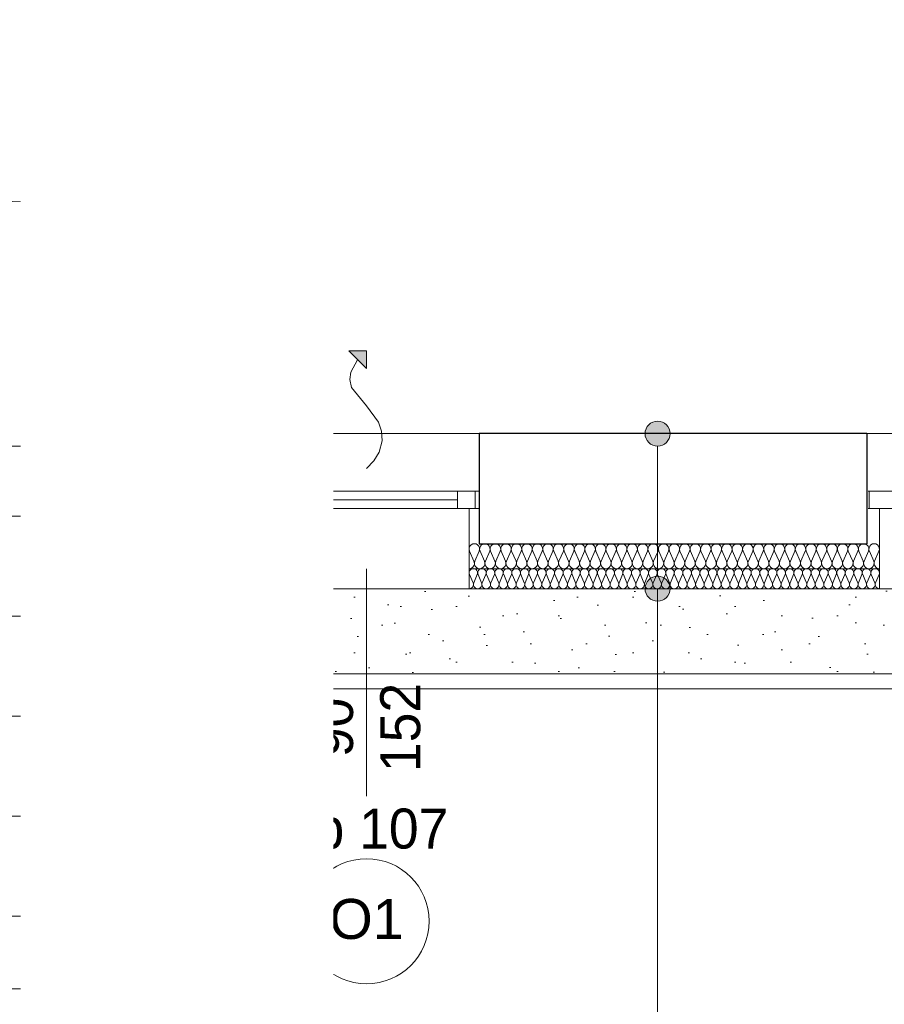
# Model space of a CAD drawing. Extents: x -438200 to -357500, y 15000 to 163871.
# Tile 78 of 148: x -374128 to -370672, y 21070 to 25008. Entities that reach past the tile are written whole.
import ezdxf

# ---------------------------------------------------------------- set-up
doc = ezdxf.new("R2010")
doc.units = 0
doc.header["$MEASUREMENT"] = 0
doc.set_wipeout_variables(frame=1)
doc.layers.get('0').update_dxf_attribs({"color": 252})
for name, color, linetype in [('#podkład', 252, 'Continuous'), ('A-Okna', 252, 'Continuous'), ('Arch ocieplenie', 252, 'Continuous'), ('Arch opisy', 252, 'Continuous'), ('Inwent Izolacje', 252, 'Continuous'), ('INWENT RZĘDNE', 252, 'Continuous')]:
    doc.layers.add(name, color=color, linetype=linetype)
for name, color, linetype, lineweight in [('A-Okna_Nr_Pióra__9', 252, 'Continuous', 13), ('Arch drzwi_Nr_Pióra__10', 252, 'Continuous', 18), ('Arch ocieplenie_Nr_Pióra__9', 252, 'Continuous', 13), ('Arch okna_Nr_Pióra__82', 252, 'Continuous', 20), ('Arch opisy okien_Nr_Pióra__9', 252, 'Continuous', 13), ('Arch opisy_Nr_Pióra__21', 252, 'Continuous', 9), ('Arch opisy_Nr_Pióra__9', 252, 'Continuous', 13), ('Arch teren_Nr_Pióra__5', 252, 'Continuous', 13), ('Arch wykończenie_Nr_Pióra__3', 252, 'Continuous', 18), ('Arch wykończenie_Nr_Pióra__81', 252, 'Continuous', 9), ('Inwent Izolacje_Nr_Pióra__2', 252, 'Continuous', 13), ('INWENT RZĘDNE_Nr_Pióra__21', 252, 'Continuous', 9), ('INWENT. OKNA_Nr_Pióra__21', 252, 'Continuous', 9), ('INWENT. OKNA_Nr_Pióra__5', 252, 'Continuous', 13), ('INWENT.ŚCIANY_Nr_Pióra__1', 252, 'Continuous', 25), ('INWENT.ŚCIANY_Nr_Pióra__2', 252, 'Continuous', 13), ('INWENT.ŚCIANY_Nr_Pióra__21', 252, 'Continuous', 9), ('Istniejące schody_Nr_Pióra__5', 252, 'Continuous', 13)]:
    doc.layers.add(name, color=color, linetype=linetype, lineweight=lineweight)
doc.styles.add('GENERATED_STYLE_10', font='arial.ttf')
doc.styles.add('GENERATED_STYLE_2', font='txt')
doc.styles.add('GENERATED_STYLE_5', font='txt')

# ---------------------------------------------------------------- blocks, each defined once
blk = doc.blocks.new('Izolacja cieplna 14_6', base_point=(-421804.9, 22732.6))
at = {"layer": 'Arch ocieplenie_Nr_Pióra__9', "linetype": 'Continuous'}
for p, q in [((-421803.5, 22788.8), (-421789.3, 22756.5)), ((-421786.4, 22756.5), (-421772.2, 22788.8)), ((-421769.3, 22788.8), (-421755.1, 22756.5)), ((-421752.3, 22756.5), (-421738, 22788.8)), ((-421735.2, 22788.8), (-421721, 22756.5)), ((-421718.1, 22756.5), (-421703.9, 22788.8)), ((-421701, 22788.8), (-421686.8, 22756.5)), ((-421683.9, 22756.5), (-421669.7, 22788.8)), ((-421666.8, 22788.8), (-421652.6, 22756.5)), ((-421649.8, 22756.5), (-421635.5, 22788.8)), ((-421632.7, 22788.8), (-421618.5, 22756.5)), ((-421615.6, 22756.5), (-421601.4, 22788.8)), ((-421598.5, 22788.8), (-421584.3, 22756.5)), ((-421581.4, 22756.5), (-421567.2, 22788.8)), ((-421564.3, 22788.8), (-421550.1, 22756.5)), ((-421547.3, 22756.5), (-421533, 22788.8)), ((-421530.2, 22788.8), (-421516, 22756.5)), ((-421513.1, 22756.5), (-421498.9, 22788.8)), ((-421496, 22788.8), (-421481.8, 22756.5)), ((-421478.9, 22756.5), (-421464.7, 22788.8)), ((-421461.8, 22788.8), (-421447.6, 22756.5)), ((-421444.8, 22756.5), (-421430.5, 22788.8)), ((-421427.7, 22788.8), (-421413.5, 22756.5)), ((-421410.6, 22756.5), (-421396.4, 22788.8)), ((-421393.5, 22788.8), (-421379.3, 22756.5)), ((-421376.4, 22756.5), (-421362.2, 22788.8)), ((-421359.3, 22788.8), (-421345.1, 22756.5)), ((-421342.3, 22756.5), (-421328, 22788.8)), ((-421325.2, 22788.8), (-421311, 22756.5)), ((-421308.1, 22756.5), (-421293.9, 22788.8)), ((-421291, 22788.8), (-421276.8, 22756.5)), ((-421273.9, 22756.5), (-421259.7, 22788.8)), ((-421256.8, 22788.8), (-421242.6, 22756.5)), ((-421239.8, 22756.5), (-421225.5, 22788.8)), ((-421222.7, 22788.8), (-421208.5, 22756.5)), ((-421205.6, 22756.5), (-421191.4, 22788.8)), ((-421188.5, 22788.8), (-421174.3, 22756.5)), ((-421171.4, 22756.5), (-421157.2, 22788.8)), ((-421154.3, 22788.8), (-421140.1, 22756.5)), ((-421137.3, 22756.5), (-421123, 22788.8)), ((-421120.2, 22788.8), (-421106, 22756.5)), ((-421103.1, 22756.5), (-421088.9, 22788.8)), ((-421086, 22788.8), (-421071.8, 22756.5)), ((-421068.9, 22756.5), (-421054.7, 22788.8)), ((-421051.8, 22788.8), (-421037.6, 22756.5)), ((-421034.8, 22756.5), (-421020.5, 22788.8)), ((-421017.7, 22788.8), (-421003.5, 22756.5)), ((-421000.6, 22756.5), (-420986.4, 22788.8)), ((-420983.5, 22788.8), (-420969.3, 22756.5)), ((-420966.4, 22756.5), (-420952.2, 22788.8)), ((-420949.3, 22788.8), (-420935.1, 22756.5)), ((-420932.3, 22756.5), (-420918, 22788.8)), ((-420915.2, 22788.8), (-420901, 22756.5)), ((-420898.1, 22756.5), (-420883.9, 22788.8)), ((-420881, 22788.8), (-420866.8, 22756.5)), ((-420863.9, 22756.5), (-420849.7, 22788.8)), ((-420846.8, 22788.8), (-420832.6, 22756.5)), ((-420829.8, 22756.5), (-420815.5, 22788.8)), ((-420812.7, 22788.8), (-420798.5, 22756.5)), ((-420795.6, 22756.5), (-420781.4, 22788.8)), ((-420778.5, 22788.8), (-420764.3, 22756.5)), ((-420761.4, 22756.5), (-420747.2, 22788.8)), ((-420744.3, 22788.8), (-420730.1, 22756.5)), ((-420727.3, 22756.5), (-420713, 22788.8)), ((-420710.2, 22788.8), (-420696, 22756.5)), ((-420693.1, 22756.5), (-420678.9, 22788.8)), ((-420676, 22788.8), (-420661.8, 22756.5)), ((-420658.9, 22756.5), (-420644.7, 22788.8)), ((-420641.8, 22788.8), (-420627.6, 22756.5)), ((-420624.8, 22756.5), (-420610.5, 22788.8)), ((-420607.7, 22788.8), (-420593.5, 22756.5)), ((-420590.6, 22756.5), (-420576.4, 22788.8)), ((-420573.5, 22788.8), (-420559.3, 22756.5)), ((-420556.4, 22756.5), (-420542.2, 22788.8)), ((-420539.3, 22788.8), (-420525.1, 22756.5)), ((-420522.3, 22756.5), (-420508, 22788.8)), ((-420505.2, 22788.8), (-420491, 22756.5)), ((-420488.1, 22756.5), (-420473.9, 22788.8)), ((-420471, 22788.8), (-420456.8, 22756.5)), ((-420453.9, 22756.5), (-420439.7, 22788.8)), ((-420436.8, 22788.8), (-420422.6, 22756.5)), ((-420419.8, 22756.5), (-420405.5, 22788.8)), ((-420402.7, 22788.8), (-420388.5, 22756.5)), ((-420385.6, 22756.5), (-420371.4, 22788.8)), ((-420368.5, 22788.8), (-420354.3, 22756.5)), ((-420351.4, 22756.5), (-420337.2, 22788.8)), ((-420334.3, 22788.8), (-420320.1, 22756.5)), ((-420317.3, 22756.5), (-420303, 22788.8)), ((-420300.2, 22788.8), (-420286, 22756.5)), ((-420283.1, 22756.5), (-420268.9, 22788.8)), ((-420266, 22788.8), (-420251.8, 22756.5)), ((-420248.9, 22756.5), (-420234.7, 22788.8)), ((-420231.8, 22788.8), (-420217.6, 22756.5)), ((-420214.8, 22756.5), (-420200.5, 22788.8)), ((-420197.7, 22788.8), (-420183.5, 22756.5)), ((-420180.6, 22756.5), (-420166.4, 22788.8))]:
    blk.add_line(p, q, dxfattribs=at)
for centre, start_param, end_param in [((-421787.9, 22795.6), 5.870392, 9.837571), ((-421753.7, 22795.6), 5.870392, 9.837571), ((-421719.5, 22795.6), 5.870392, 9.837571), ((-421685.4, 22795.6), 5.870392, 9.837571), ((-421651.2, 22795.6), 5.870392, 9.837571), ((-421617, 22795.6), 5.870392, 9.837571), ((-421582.9, 22795.6), 5.870392, 9.837571), ((-421548.7, 22795.6), 5.870392, 9.837571), ((-421514.5, 22795.6), 5.870392, 9.837571), ((-421480.4, 22795.6), 5.870392, 9.837571), ((-421446.2, 22795.6), 5.870392, 9.837571), ((-421412, 22795.6), 5.870392, 9.837571), ((-421377.9, 22795.6), 5.870392, 9.837571), ((-421343.7, 22795.6), 5.870392, 9.837571), ((-421309.5, 22795.6), 5.870392, 9.837571), ((-421275.4, 22795.6), 5.870392, 9.837571), ((-421241.2, 22795.6), 5.870392, 9.837571), ((-421207, 22795.6), 5.870392, 9.837571), ((-421172.9, 22795.6), 5.870392, 9.837571), ((-421138.7, 22795.6), 5.870392, 9.837571), ((-421104.5, 22795.6), 5.870392, 9.837571), ((-421070.4, 22795.6), 5.870392, 9.837571), ((-421036.2, 22795.6), 5.870392, 9.837571), ((-421002, 22795.6), 5.870392, 9.837571), ((-420967.9, 22795.6), 5.870392, 9.837571), ((-420933.7, 22795.6), 5.870392, 9.837571), ((-420899.5, 22795.6), 5.870392, 9.837571), ((-420865.4, 22795.6), 5.870392, 9.837571), ((-420831.2, 22795.6), 5.870392, 9.837571), ((-420797, 22795.6), 5.870392, 9.837571), ((-420762.9, 22795.6), 5.870392, 9.837571), ((-420728.7, 22795.6), 5.870392, 9.837571), ((-420694.5, 22795.6), 5.870392, 9.837571), ((-420660.4, 22795.6), 5.870392, 9.837571), ((-420626.2, 22795.6), 5.870392, 9.837571), ((-420592, 22795.6), 5.870392, 9.837571), ((-420557.9, 22795.6), 5.870392, 9.837571), ((-420523.7, 22795.6), 5.870392, 9.837571), ((-420489.5, 22795.6), 5.870392, 9.837571), ((-420455.4, 22795.6), 5.870392, 9.837571), ((-420421.2, 22795.6), 5.870392, 9.837571), ((-420387, 22795.6), 5.870392, 9.837571), ((-420352.9, 22795.6), 5.870392, 9.837571), ((-420318.7, 22795.6), 5.870392, 9.837571), ((-420284.5, 22795.6), 5.870392, 9.837571), ((-420250.4, 22795.6), 5.870392, 9.837571), ((-420216.2, 22795.6), 5.870392, 9.837571), ((-420182, 22795.6), 5.870392, 9.837571), ((-421804.9, 22749.6), 4.712389, 6.695979), ((-421770.8, 22749.6), 2.7288, 6.695979), ((-421736.6, 22749.6), 2.7288, 6.695979), ((-421702.4, 22749.6), 2.7288, 6.695979), ((-421668.3, 22749.6), 2.7288, 6.695979), ((-421634.1, 22749.6), 2.7288, 6.695979), ((-421599.9, 22749.6), 2.7288, 6.695979), ((-421565.8, 22749.6), 2.7288, 6.695979), ((-421531.6, 22749.6), 2.7288, 6.695979), ((-421497.4, 22749.6), 2.7288, 6.695979), ((-421463.3, 22749.6), 2.7288, 6.695979), ((-421429.1, 22749.6), 2.7288, 6.695979), ((-421394.9, 22749.6), 2.7288, 6.695979), ((-421360.8, 22749.6), 2.7288, 6.695979), ((-421326.6, 22749.6), 2.7288, 6.695979), ((-421292.4, 22749.6), 2.7288, 6.695979), ((-421258.3, 22749.6), 2.7288, 6.695979), ((-421224.1, 22749.6), 2.7288, 6.695979), ((-421189.9, 22749.6), 2.7288, 6.695979), ((-421155.8, 22749.6), 2.7288, 6.695979), ((-421121.6, 22749.6), 2.7288, 6.695979), ((-421087.4, 22749.6), 2.7288, 6.695979), ((-421053.3, 22749.6), 2.7288, 6.695979), ((-421019.1, 22749.6), 2.7288, 6.695979), ((-420984.9, 22749.6), 2.7288, 6.695979), ((-420950.8, 22749.6), 2.7288, 6.695979), ((-420916.6, 22749.6), 2.7288, 6.695979), ((-420882.4, 22749.6), 2.7288, 6.695979), ((-420848.3, 22749.6), 2.7288, 6.695979), ((-420814.1, 22749.6), 2.7288, 6.695979), ((-420779.9, 22749.6), 2.7288, 6.695979), ((-420745.8, 22749.6), 2.7288, 6.695979), ((-420711.6, 22749.6), 2.7288, 6.695979), ((-420677.4, 22749.6), 2.7288, 6.695979), ((-420643.3, 22749.6), 2.7288, 6.695979), ((-420609.1, 22749.6), 2.7288, 6.695979), ((-420574.9, 22749.6), 2.7288, 6.695979), ((-420540.8, 22749.6), 2.7288, 6.695979), ((-420506.6, 22749.6), 2.7288, 6.695979), ((-420472.4, 22749.6), 2.7288, 6.695979), ((-420438.3, 22749.6), 2.7288, 6.695979), ((-420404.1, 22749.6), 2.7288, 6.695979), ((-420369.9, 22749.6), 2.7288, 6.695979), ((-420335.8, 22749.6), 2.7288, 6.695979), ((-420301.6, 22749.6), 2.7288, 6.695979), ((-420267.4, 22749.6), 2.7288, 6.695979), ((-420233.3, 22749.6), 2.7288, 6.695979), ((-420199.1, 22749.6), 2.7288, 6.695979), ((-420164.9, 22749.6), 2.7288, 4.712389)]:
    blk.add_ellipse(centre, major_axis=(17.1, 0), ratio=0.995959, start_param=start_param, end_param=end_param, dxfattribs=at)
blk = doc.blocks.new('Izolacja cieplna 14_7', base_point=(-423564.9, 22732.6))
at = {"layer": 'Arch ocieplenie_Nr_Pióra__9', "linetype": 'Continuous'}
for p, q in [((-423563.5, 22788.8), (-423549.6, 22756.5)), ((-423546.8, 22756.5), (-423532.8, 22788.8)), ((-423530, 22788.8), (-423516, 22756.5)), ((-423513.2, 22756.5), (-423499.2, 22788.8)), ((-423496.4, 22788.8), (-423482.4, 22756.5)), ((-423479.6, 22756.5), (-423465.6, 22788.8)), ((-423462.8, 22788.8), (-423448.9, 22756.5)), ((-423446, 22756.5), (-423432.1, 22788.8)), ((-423429.3, 22788.8), (-423415.3, 22756.5)), ((-423412.5, 22756.5), (-423398.5, 22788.8)), ((-423395.7, 22788.8), (-423381.7, 22756.5)), ((-423378.9, 22756.5), (-423364.9, 22788.8)), ((-423362.1, 22788.8), (-423348.1, 22756.5)), ((-423345.3, 22756.5), (-423331.4, 22788.8)), ((-423328.5, 22788.8), (-423314.6, 22756.5)), ((-423311.8, 22756.5), (-423297.8, 22788.8)), ((-423295, 22788.8), (-423281, 22756.5)), ((-423278.2, 22756.5), (-423264.2, 22788.8)), ((-423261.4, 22788.8), (-423247.4, 22756.5)), ((-423244.6, 22756.5), (-423230.6, 22788.8)), ((-423227.8, 22788.8), (-423213.9, 22756.5)), ((-423211, 22756.5), (-423197.1, 22788.8)), ((-423194.3, 22788.8), (-423180.3, 22756.5)), ((-423177.5, 22756.5), (-423163.5, 22788.8)), ((-423160.7, 22788.8), (-423146.7, 22756.5)), ((-423143.9, 22756.5), (-423129.9, 22788.8)), ((-423127.1, 22788.8), (-423113.1, 22756.5)), ((-423110.3, 22756.5), (-423096.4, 22788.8)), ((-423093.5, 22788.8), (-423079.6, 22756.5)), ((-423076.8, 22756.5), (-423062.8, 22788.8)), ((-423060, 22788.8), (-423046, 22756.5)), ((-423043.2, 22756.5), (-423029.2, 22788.8)), ((-423026.4, 22788.8), (-423012.4, 22756.5)), ((-423009.6, 22756.5), (-422995.6, 22788.8)), ((-422992.8, 22788.8), (-422978.9, 22756.5)), ((-422976, 22756.5), (-422962.1, 22788.8)), ((-422959.3, 22788.8), (-422945.3, 22756.5)), ((-422942.5, 22756.5), (-422928.5, 22788.8)), ((-422925.7, 22788.8), (-422911.7, 22756.5)), ((-422908.9, 22756.5), (-422894.9, 22788.8)), ((-422892.1, 22788.8), (-422878.1, 22756.5)), ((-422875.3, 22756.5), (-422861.4, 22788.8)), ((-422858.5, 22788.8), (-422844.6, 22756.5)), ((-422841.8, 22756.5), (-422827.8, 22788.8)), ((-422825, 22788.8), (-422811, 22756.5)), ((-422808.2, 22756.5), (-422794.2, 22788.8)), ((-422791.4, 22788.8), (-422777.4, 22756.5)), ((-422774.6, 22756.5), (-422760.6, 22788.8)), ((-422757.8, 22788.8), (-422743.9, 22756.5)), ((-422741, 22756.5), (-422727.1, 22788.8)), ((-422724.3, 22788.8), (-422710.3, 22756.5)), ((-422707.5, 22756.5), (-422693.5, 22788.8)), ((-422690.7, 22788.8), (-422676.7, 22756.5)), ((-422673.9, 22756.5), (-422659.9, 22788.8)), ((-422657.1, 22788.8), (-422643.1, 22756.5)), ((-422640.3, 22756.5), (-422626.4, 22788.8))]:
    blk.add_line(p, q, dxfattribs=at)
for centre, start_param, end_param in [((-423548.2, 22795.6), 4.299595, 8.266775), ((-423514.6, 22795.6), 4.299595, 8.266775), ((-423481, 22795.6), 4.299595, 8.266775), ((-423447.4, 22795.6), 4.299595, 8.266775), ((-423413.9, 22795.6), 4.299595, 8.266775), ((-423380.3, 22795.6), 4.299595, 8.266775), ((-423346.7, 22795.6), 4.299595, 8.266775), ((-423313.2, 22795.6), 4.299595, 8.266775), ((-423279.6, 22795.6), 4.299595, 8.266775), ((-423246, 22795.6), 4.299595, 8.266775), ((-423212.4, 22795.6), 4.299595, 8.266775), ((-423178.9, 22795.6), 4.299595, 8.266775), ((-423145.3, 22795.6), 4.299595, 8.266775), ((-423111.7, 22795.6), 4.299595, 8.266775), ((-423078.2, 22795.6), 4.299595, 8.266775), ((-423044.6, 22795.6), 4.299595, 8.266775), ((-423011, 22795.6), 4.299595, 8.266775), ((-422977.4, 22795.6), 4.299595, 8.266775), ((-422943.9, 22795.6), 4.299595, 8.266775), ((-422910.3, 22795.6), 4.299595, 8.266775), ((-422876.7, 22795.6), 4.299595, 8.266775), ((-422843.2, 22795.6), 4.299595, 8.266775), ((-422809.6, 22795.6), 4.299595, 8.266775), ((-422776, 22795.6), 4.299595, 8.266775), ((-422742.4, 22795.6), 4.299595, 8.266775), ((-422708.9, 22795.6), 4.299595, 8.266775), ((-422675.3, 22795.6), 4.299595, 8.266775), ((-422641.7, 22795.6), 4.299595, 8.266775), ((-423564.9, 22749.6), 3.141593, 5.125182), ((-423531.4, 22749.6), 1.158004, 5.125183), ((-423497.8, 22749.6), 1.158004, 5.125183), ((-423464.2, 22749.6), 1.158004, 5.125183), ((-423430.7, 22749.6), 1.158004, 5.125183), ((-423397.1, 22749.6), 1.158004, 5.125183), ((-423363.5, 22749.6), 1.158004, 5.125183), ((-423329.9, 22749.6), 1.158004, 5.125183), ((-423296.4, 22749.6), 1.158004, 5.125183), ((-423262.8, 22749.6), 1.158004, 5.125183), ((-423229.2, 22749.6), 1.158004, 5.125183), ((-423195.7, 22749.6), 1.158004, 5.125183), ((-423162.1, 22749.6), 1.158004, 5.125183), ((-423128.5, 22749.6), 1.158004, 5.125183), ((-423094.9, 22749.6), 1.158004, 5.125183), ((-423061.4, 22749.6), 1.158004, 5.125183), ((-423027.8, 22749.6), 1.158004, 5.125183), ((-422994.2, 22749.6), 1.158004, 5.125183), ((-422960.7, 22749.6), 1.158004, 5.125183), ((-422927.1, 22749.6), 1.158004, 5.125183), ((-422893.5, 22749.6), 1.158004, 5.125183), ((-422859.9, 22749.6), 1.158004, 5.125183), ((-422826.4, 22749.6), 1.158004, 5.125183), ((-422792.8, 22749.6), 1.158004, 5.125183), ((-422759.2, 22749.6), 1.158004, 5.125183), ((-422725.7, 22749.6), 1.158004, 5.125183), ((-422692.1, 22749.6), 1.158004, 5.125183), ((-422658.5, 22749.6), 1.158004, 5.125183), ((-422624.9, 22749.6), 1.158004, 3.141593)]:
    blk.add_ellipse(centre, major_axis=(0, 17), ratio=0.986557, start_param=start_param, end_param=end_param, dxfattribs=at)
blk = doc.blocks.new('Izolacja cieplna 14_258', base_point=(-423564.9, 22812.6))
at = {"layer": 'Inwent Izolacje_Nr_Pióra__2', "linetype": 'Continuous'}
for p, q in [((-423563.2, 22882.8), (-423545.4, 22842.4)), ((-423541.8, 22842.4), (-423524, 22882.8)), ((-423520.4, 22882.8), (-423502.7, 22842.4)), ((-423499.1, 22842.4), (-423481.3, 22882.8)), ((-423477.7, 22882.8), (-423459.9, 22842.4)), ((-423456.3, 22842.4), (-423438.6, 22882.8)), ((-423435, 22882.8), (-423417.2, 22842.4)), ((-423413.6, 22842.4), (-423395.8, 22882.8)), ((-423392.2, 22882.8), (-423374.5, 22842.4)), ((-423370.9, 22842.4), (-423353.1, 22882.8)), ((-423349.5, 22882.8), (-423331.7, 22842.4)), ((-423328.2, 22842.4), (-423310.4, 22882.8)), ((-423306.8, 22882.8), (-423289, 22842.4)), ((-423285.4, 22842.4), (-423267.7, 22882.8)), ((-423264.1, 22882.8), (-423246.3, 22842.4)), ((-423242.7, 22842.4), (-423224.9, 22882.8)), ((-423221.3, 22882.8), (-423203.6, 22842.4)), ((-423200, 22842.4), (-423182.2, 22882.8)), ((-423178.6, 22882.8), (-423160.8, 22842.4)), ((-423157.2, 22842.4), (-423139.5, 22882.8)), ((-423135.9, 22882.8), (-423118.1, 22842.4)), ((-423114.5, 22842.4), (-423096.7, 22882.8)), ((-423093.2, 22882.8), (-423075.4, 22842.4)), ((-423071.8, 22842.4), (-423054, 22882.8)), ((-423050.4, 22882.8), (-423032.7, 22842.4)), ((-423029.1, 22842.4), (-423011.3, 22882.8)), ((-423007.7, 22882.8), (-422989.9, 22842.4)), ((-422986.3, 22842.4), (-422968.6, 22882.8)), ((-422965, 22882.8), (-422947.2, 22842.4)), ((-422943.6, 22842.4), (-422925.8, 22882.8)), ((-422922.2, 22882.8), (-422904.5, 22842.4)), ((-422900.9, 22842.4), (-422883.1, 22882.8)), ((-422879.5, 22882.8), (-422861.7, 22842.4)), ((-422858.2, 22842.4), (-422840.4, 22882.8)), ((-422836.8, 22882.8), (-422819, 22842.4)), ((-422815.4, 22842.4), (-422797.7, 22882.8)), ((-422794.1, 22882.8), (-422776.3, 22842.4)), ((-422772.7, 22842.4), (-422754.9, 22882.8)), ((-422751.3, 22882.8), (-422733.6, 22842.4)), ((-422730, 22842.4), (-422712.2, 22882.8)), ((-422708.6, 22882.8), (-422690.8, 22842.4)), ((-422687.2, 22842.4), (-422669.5, 22882.8)), ((-422665.9, 22882.8), (-422648.1, 22842.4)), ((-422644.5, 22842.4), (-422626.7, 22882.8))]:
    blk.add_line(p, q, dxfattribs=at)
for centre, start_param, end_param in [((-423543.6, 22891.3), 5.870392, 9.837571), ((-423500.9, 22891.3), 5.870392, 9.837571), ((-423458.1, 22891.3), 5.870392, 9.837571), ((-423415.4, 22891.3), 5.870392, 9.837571), ((-423372.7, 22891.3), 5.870392, 9.837571), ((-423329.9, 22891.3), 5.870392, 9.837571), ((-423287.2, 22891.3), 5.870392, 9.837571), ((-423244.5, 22891.3), 5.870392, 9.837571), ((-423201.8, 22891.3), 5.870392, 9.837571), ((-423159, 22891.3), 5.870392, 9.837571), ((-423116.3, 22891.3), 5.870392, 9.837571), ((-423073.6, 22891.3), 5.870392, 9.837571), ((-423030.9, 22891.3), 5.870392, 9.837571), ((-422988.1, 22891.3), 5.870392, 9.837571), ((-422945.4, 22891.3), 5.870392, 9.837571), ((-422902.7, 22891.3), 5.870392, 9.837571), ((-422859.9, 22891.3), 5.870392, 9.837571), ((-422817.2, 22891.3), 5.870392, 9.837571), ((-422774.5, 22891.3), 5.870392, 9.837571), ((-422731.8, 22891.3), 5.870392, 9.837571), ((-422689, 22891.3), 5.870392, 9.837571), ((-422646.3, 22891.3), 5.870392, 9.837571), ((-423564.9, 22833.9), 4.712389, 6.695979), ((-423522.2, 22833.9), 2.7288, 6.695979), ((-423479.5, 22833.9), 2.7288, 6.695979), ((-423436.8, 22833.9), 2.7288, 6.695979), ((-423394, 22833.9), 2.7288, 6.695979), ((-423351.3, 22833.9), 2.7288, 6.695979), ((-423308.6, 22833.9), 2.7288, 6.695979), ((-423265.9, 22833.9), 2.7288, 6.695979), ((-423223.1, 22833.9), 2.7288, 6.695979), ((-423180.4, 22833.9), 2.7288, 6.695979), ((-423137.7, 22833.9), 2.7288, 6.695979), ((-423094.9, 22833.9), 2.7288, 6.695979), ((-423052.2, 22833.9), 2.7288, 6.695979), ((-423009.5, 22833.9), 2.7288, 6.695979), ((-422966.8, 22833.9), 2.7288, 6.695979), ((-422924, 22833.9), 2.7288, 6.695979), ((-422881.3, 22833.9), 2.7288, 6.695979), ((-422838.6, 22833.9), 2.7288, 6.695979), ((-422795.9, 22833.9), 2.7288, 6.695979), ((-422753.1, 22833.9), 2.7288, 6.695979), ((-422710.4, 22833.9), 2.7288, 6.695979), ((-422667.7, 22833.9), 2.7288, 6.695979), ((-422624.9, 22833.9), 2.7288, 4.712389)]:
    blk.add_ellipse(centre, major_axis=(21.4, 0), ratio=0.995514, start_param=start_param, end_param=end_param, dxfattribs=at)
blk = doc.blocks.new('Izolacja cieplna 14_259', base_point=(-421804.9, 22812.6))
at = {"layer": 'Inwent Izolacje_Nr_Pióra__2', "linetype": 'Continuous'}
for p, q in [((-421803.2, 22882.8), (-421785.7, 22842.4)), ((-421782.2, 22842.4), (-421764.7, 22882.8)), ((-421761.1, 22882.8), (-421743.6, 22842.4)), ((-421740.1, 22842.4), (-421722.6, 22882.8)), ((-421719.1, 22882.8), (-421701.6, 22842.4)), ((-421698.1, 22842.4), (-421680.6, 22882.8)), ((-421677, 22882.8), (-421659.5, 22842.4)), ((-421656, 22842.4), (-421638.5, 22882.8)), ((-421635, 22882.8), (-421617.5, 22842.4)), ((-421614, 22842.4), (-421596.5, 22882.8)), ((-421592.9, 22882.8), (-421575.4, 22842.4)), ((-421571.9, 22842.4), (-421554.4, 22882.8)), ((-421550.9, 22882.8), (-421533.4, 22842.4)), ((-421529.8, 22842.4), (-421512.4, 22882.8)), ((-421508.8, 22882.8), (-421491.3, 22842.4)), ((-421487.8, 22842.4), (-421470.3, 22882.8)), ((-421466.8, 22882.8), (-421449.3, 22842.4)), ((-421445.7, 22842.4), (-421428.3, 22882.8)), ((-421424.7, 22882.8), (-421407.2, 22842.4)), ((-421403.7, 22842.4), (-421386.2, 22882.8)), ((-421382.7, 22882.8), (-421365.2, 22842.4)), ((-421361.6, 22842.4), (-421344.1, 22882.8)), ((-421340.6, 22882.8), (-421323.1, 22842.4)), ((-421319.6, 22842.4), (-421302.1, 22882.8)), ((-421298.6, 22882.8), (-421281.1, 22842.4)), ((-421277.5, 22842.4), (-421260, 22882.8)), ((-421256.5, 22882.8), (-421239, 22842.4)), ((-421235.5, 22842.4), (-421218, 22882.8)), ((-421214.5, 22882.8), (-421197, 22842.4)), ((-421193.4, 22842.4), (-421175.9, 22882.8)), ((-421172.4, 22882.8), (-421154.9, 22842.4)), ((-421151.4, 22842.4), (-421133.9, 22882.8)), ((-421130.4, 22882.8), (-421112.9, 22842.4)), ((-421109.3, 22842.4), (-421091.8, 22882.8)), ((-421088.3, 22882.8), (-421070.8, 22842.4)), ((-421067.3, 22842.4), (-421049.8, 22882.8)), ((-421046.3, 22882.8), (-421028.8, 22842.4)), ((-421025.2, 22842.4), (-421007.7, 22882.8)), ((-421004.2, 22882.8), (-420986.7, 22842.4)), ((-420983.2, 22842.4), (-420965.7, 22882.8)), ((-420962.2, 22882.8), (-420944.7, 22842.4)), ((-420941.1, 22842.4), (-420923.6, 22882.8)), ((-420920.1, 22882.8), (-420902.6, 22842.4)), ((-420899.1, 22842.4), (-420881.6, 22882.8)), ((-420878.1, 22882.8), (-420860.6, 22842.4)), ((-420857, 22842.4), (-420839.5, 22882.8)), ((-420836, 22882.8), (-420818.5, 22842.4)), ((-420815, 22842.4), (-420797.5, 22882.8)), ((-420793.9, 22882.8), (-420776.5, 22842.4)), ((-420772.9, 22842.4), (-420755.4, 22882.8)), ((-420751.9, 22882.8), (-420734.4, 22842.4)), ((-420730.9, 22842.4), (-420713.4, 22882.8)), ((-420709.8, 22882.8), (-420692.4, 22842.4)), ((-420688.8, 22842.4), (-420671.3, 22882.8)), ((-420667.8, 22882.8), (-420650.3, 22842.4)), ((-420646.8, 22842.4), (-420629.3, 22882.8)), ((-420625.7, 22882.8), (-420608.3, 22842.4)), ((-420604.7, 22842.4), (-420587.2, 22882.8)), ((-420583.7, 22882.8), (-420566.2, 22842.4)), ((-420562.7, 22842.4), (-420545.2, 22882.8)), ((-420541.6, 22882.8), (-420524.1, 22842.4)), ((-420520.6, 22842.4), (-420503.1, 22882.8)), ((-420499.6, 22882.8), (-420482.1, 22842.4)), ((-420478.6, 22842.4), (-420461.1, 22882.8)), ((-420457.5, 22882.8), (-420440, 22842.4)), ((-420436.5, 22842.4), (-420419, 22882.8)), ((-420415.5, 22882.8), (-420398, 22842.4)), ((-420394.5, 22842.4), (-420377, 22882.8)), ((-420373.4, 22882.8), (-420355.9, 22842.4)), ((-420352.4, 22842.4), (-420334.9, 22882.8)), ((-420331.4, 22882.8), (-420313.9, 22842.4)), ((-420310.4, 22842.4), (-420292.9, 22882.8)), ((-420289.3, 22882.8), (-420271.8, 22842.4)), ((-420268.3, 22842.4), (-420250.8, 22882.8)), ((-420247.3, 22882.8), (-420229.8, 22842.4)), ((-420226.3, 22842.4), (-420208.8, 22882.8)), ((-420205.2, 22882.8), (-420187.7, 22842.4)), ((-420184.2, 22842.4), (-420166.7, 22882.8))]:
    blk.add_line(p, q, dxfattribs=at)
for centre, start_param, end_param in [((-421783.9, 22891.3), 4.299595, 8.266775), ((-421741.9, 22891.3), 4.299595, 8.266775), ((-421699.8, 22891.3), 4.299595, 8.266775), ((-421657.8, 22891.3), 4.299595, 8.266775), ((-421615.7, 22891.3), 4.299595, 8.266775), ((-421573.7, 22891.3), 4.299595, 8.266775), ((-421531.6, 22891.3), 4.299595, 8.266775), ((-421489.6, 22891.3), 4.299595, 8.266775), ((-421447.5, 22891.3), 4.299595, 8.266775), ((-421405.5, 22891.3), 4.299595, 8.266775), ((-421363.4, 22891.3), 4.299595, 8.266775), ((-421321.4, 22891.3), 4.299595, 8.266775), ((-421279.3, 22891.3), 4.299595, 8.266775), ((-421237.3, 22891.3), 4.299595, 8.266775), ((-421195.2, 22891.3), 4.299595, 8.266775), ((-421153.2, 22891.3), 4.299595, 8.266775), ((-421111.1, 22891.3), 4.299595, 8.266775), ((-421069, 22891.3), 4.299595, 8.266775), ((-421027, 22891.3), 4.299595, 8.266775), ((-420984.9, 22891.3), 4.299595, 8.266775), ((-420942.9, 22891.3), 4.299595, 8.266775), ((-420900.8, 22891.3), 4.299595, 8.266775), ((-420858.8, 22891.3), 4.299595, 8.266775), ((-420816.7, 22891.3), 4.299595, 8.266775), ((-420774.7, 22891.3), 4.299595, 8.266775), ((-420732.6, 22891.3), 4.299595, 8.266775), ((-420690.6, 22891.3), 4.299595, 8.266775), ((-420648.5, 22891.3), 4.299595, 8.266775), ((-420606.5, 22891.3), 4.299595, 8.266775), ((-420564.4, 22891.3), 4.299595, 8.266775), ((-420522.4, 22891.3), 4.299595, 8.266775), ((-420480.3, 22891.3), 4.299595, 8.266775), ((-420438.3, 22891.3), 4.299595, 8.266775), ((-420396.2, 22891.3), 4.299595, 8.266775), ((-420354.2, 22891.3), 4.299595, 8.266775), ((-420312.1, 22891.3), 4.299595, 8.266775), ((-420270.1, 22891.3), 4.299595, 8.266775), ((-420228, 22891.3), 4.299595, 8.266775), ((-420186, 22891.3), 4.299595, 8.266775), ((-421804.9, 22833.9), 3.141593, 5.125182), ((-421762.9, 22833.9), 1.158004, 5.125183), ((-421720.8, 22833.9), 1.158004, 5.125183), ((-421678.8, 22833.9), 1.158004, 5.125183), ((-421636.7, 22833.9), 1.158004, 5.125183), ((-421594.7, 22833.9), 1.158004, 5.125183), ((-421552.6, 22833.9), 1.158004, 5.125183), ((-421510.6, 22833.9), 1.158004, 5.125183), ((-421468.5, 22833.9), 1.158004, 5.125183), ((-421426.5, 22833.9), 1.158004, 5.125183), ((-421384.4, 22833.9), 1.158004, 5.125183), ((-421342.4, 22833.9), 1.158004, 5.125183), ((-421300.3, 22833.9), 1.158004, 5.125183), ((-421258.3, 22833.9), 1.158004, 5.125183), ((-421216.2, 22833.9), 1.158004, 5.125183), ((-421174.2, 22833.9), 1.158004, 5.125183), ((-421132.1, 22833.9), 1.158004, 5.125183), ((-421090.1, 22833.9), 1.158004, 5.125183), ((-421048, 22833.9), 1.158004, 5.125183), ((-421006, 22833.9), 1.158004, 5.125183), ((-420963.9, 22833.9), 1.158004, 5.125183), ((-420921.9, 22833.9), 1.158004, 5.125183), ((-420879.8, 22833.9), 1.158004, 5.125183), ((-420837.8, 22833.9), 1.158004, 5.125183), ((-420795.7, 22833.9), 1.158004, 5.125183), ((-420753.7, 22833.9), 1.158004, 5.125183), ((-420711.6, 22833.9), 1.158004, 5.125183), ((-420669.6, 22833.9), 1.158004, 5.125183), ((-420627.5, 22833.9), 1.158004, 5.125183), ((-420585.5, 22833.9), 1.158004, 5.125183), ((-420543.4, 22833.9), 1.158004, 5.125183), ((-420501.4, 22833.9), 1.158004, 5.125183), ((-420459.3, 22833.9), 1.158004, 5.125183), ((-420417.3, 22833.9), 1.158004, 5.125183), ((-420375.2, 22833.9), 1.158004, 5.125183), ((-420333.2, 22833.9), 1.158004, 5.125183), ((-420291.1, 22833.9), 1.158004, 5.125183), ((-420249.1, 22833.9), 1.158004, 5.125183), ((-420207, 22833.9), 1.158004, 5.125183), ((-420164.9, 22833.9), 1.158004, 3.141593)]:
    blk.add_ellipse(centre, major_axis=(0, 21.3), ratio=0.988613, start_param=start_param, end_param=end_param, dxfattribs=at)
blk = doc.blocks.new('Krzywa_6', base_point=(-422214.9, 23212.6))
at = {"layer": 'A-Okna_Nr_Pióra__9', "linetype": 'Continuous'}
blk.add_hatch(color=256, dxfattribs=at).paths.add_polyline_path([(-422214.9, 23683.2), (-422215.4, 23612.5), (-422285.7, 23683.6)], flags=0)
for p, q in [((-422214.9, 23683.2), (-422285.7, 23683.6)), ((-422215.4, 23612.5), (-422285.7, 23683.6)), ((-422214.9, 23683.2), (-422215.4, 23612.5))]:
    blk.add_line(p, q, dxfattribs=at)
at = {"layer": 'A-Okna_Nr_Pióra__9', "linetype": 'Continuous', "flags": 128}
blk.add_lwpolyline([(-422214.9, 23212.6), (-422185.8, 23243.8), (-422164.5, 23278.8), (-422152.3, 23323.5), (-422154.9, 23362.2), (-422167.8, 23398.7), (-422214.9, 23463.2), (-422274.6, 23536.5), (-422281.7, 23568.5), (-422277.7, 23598.4), (-422250.5, 23648)], dxfattribs=at)
blk = doc.blocks.new('Koty wysokościowe_16', base_point=(-423049.5, 22308.9))
at = {"layer": 'INWENT RZĘDNE_Nr_Pióra__21', "linetype": 'Continuous'}
for points in [[(-423049.5, 22308.9), (-422949.5, 22308.9), (-422957.1, 22347.2), (-422978.8, 22379.6), (-423011.2, 22401.3), (-423049.5, 22408.9)], [(-423049.5, 22308.9), (-423149.5, 22308.9), (-423141.9, 22270.7), (-423120.2, 22238.2), (-423087.8, 22216.5), (-423049.5, 22208.9)]]:
    blk.add_hatch(color=256, dxfattribs=at).paths.add_polyline_path(points, flags=0)
for p, q in [((-423049.5, 22108.9), (-423049.5, 22508.9)), ((-423249.5, 22308.9), (-422849.5, 22308.9))]:
    blk.add_line(p, q, dxfattribs=at)
blk.add_circle((-423049.5, 22308.9), 100, dxfattribs=at)
at = {"layer": 'INWENT RZĘDNE_Nr_Pióra__21', "insert": (-423587.3, 22508.9), "char_height": 160, "attachment_point": 7, "style": 'GENERATED_STYLE_2'}
blk.add_mtext('{+1,04}', dxfattribs=at)
blk = doc.blocks.new('Linia_52', base_point=(-421051.8, 22732.6))
at = {"layer": 'Arch opisy_Nr_Pióra__21', "linetype": 'Continuous'}
blk.add_line((-421051.8, 22732.6), (-421051.8, 20652.8), dxfattribs=at)
blk.add_circle((-421051.8, 20352.8), 300, dxfattribs=at)
blk = doc.blocks.new('Linia_53', base_point=(-421051.8, 23352.6))
at = {"layer": 'Arch opisy_Nr_Pióra__21', "linetype": 'Continuous'}
for points in [[(-421001.8, 23352.6), (-421005.6, 23371.7), (-421016.4, 23388), (-421032.7, 23398.8), (-421051.8, 23402.6), (-421070.9, 23398.8), (-421087.1, 23388), (-421098, 23371.7), (-421101.8, 23352.6), (-421098, 23333.5), (-421087.1, 23317.3), (-421070.9, 23306.4), (-421051.8, 23302.6), (-421032.7, 23306.4), (-421016.4, 23317.3), (-421005.6, 23333.5)], [(-421001.8, 22732.6), (-421005.6, 22751.7), (-421016.4, 22768), (-421032.7, 22778.8), (-421051.8, 22782.6), (-421070.9, 22778.8), (-421087.1, 22768), (-421098, 22751.7), (-421101.8, 22732.6), (-421098, 22713.5), (-421087.1, 22697.3), (-421070.9, 22686.4), (-421051.8, 22682.6), (-421032.7, 22686.4), (-421016.4, 22697.3), (-421005.6, 22713.5)]]:
    blk.add_hatch(color=256, dxfattribs=at).paths.add_polyline_path(points, flags=0)
blk.add_line((-421051.8, 23302.6), (-421051.8, 22782.6), dxfattribs=at)
for centre in [(-421051.8, 23352.6), (-421051.8, 22732.6)]:
    blk.add_circle(centre, 50, dxfattribs=at)
blk = doc.blocks.new('parter')
at = {"layer": 'Arch okna_Nr_Pióra__82', "linetype": 'Continuous'}
h = blk.add_hatch(dxfattribs=at)
h.set_pattern_fill('Render', color=252, style=0, pattern_type=2)
h.set_pattern_definition([(45, (0, 350), (-111.36932, 111.36932), [0, -105, 0, -157.5]), (110, (350, 350), (148.00159, 53.86817), [0, -77, 0, -133])])
h.paths.add_polyline_path([(-415304.9, 22682.6), (-415304.9, 22732.6), (-422864.9, 22732.6), (-422864.9, 22392.6), (-414758.4, 22392.6), (-414758.2, 22682.6)], flags=0)
at = {"layer": 'Arch drzwi_Nr_Pióra__10', "color": 252, "linetype": 'Continuous'}
for p, q in [((-423584.9, 23382.6), (-423584.9, 24282.6)), ((-423504.9, 23382.6), (-423584.9, 23382.6)), ((-423584.9, 23382.6), (-423584.9, 23302.6)), ((-423504.9, 23382.6), (-423504.9, 23352.6)), ((-423584.9, 23302.6), (-423554.9, 23302.6))]:
    blk.add_line(p, q, dxfattribs=at)
blk.add_arc((-423584.9, 23382.6), 900, 90, 180, dxfattribs=at)
at = {"layer": 'Arch opisy_Nr_Pióra__9', "color": 252, "linetype": 'Continuous'}
blk.add_circle((-422214.9, 21402.6), 250, dxfattribs=at)
at = {"layer": 'Arch teren_Nr_Pióra__5', "color": 252, "linetype": 'Continuous'}
for p, q in [((-414818.6, 22392.6), (-422864.9, 22392.6)), ((-414758.5, 22332.6), (-422864.9, 22332.6))]:
    blk.add_line(p, q, dxfattribs=at)
at = {"layer": 'Arch wykończenie_Nr_Pióra__3', "color": 252, "linetype": 'Continuous'}
for p, q in [((-423564.9, 23302.6), (-423564.9, 22732.6)), ((-422624.9, 22732.6), (-422624.9, 23052.6)), ((-421804.9, 22732.6), (-421804.9, 23052.6)), ((-420164.9, 22732.6), (-420164.9, 23052.6)), ((-423564.9, 22732.6), (-422624.9, 22732.6)), ((-421804.9, 22732.6), (-420164.9, 22732.6))]:
    blk.add_line(p, q, dxfattribs=at)
at = {"layer": 'Arch wykończenie_Nr_Pióra__81', "color": 252, "linetype": 'Continuous'}
for p, q in [((-424484.9, 23302.6), (-423584.9, 23302.6)), ((-423564.9, 23022.6), (-424504.9, 23022.6)), ((-422864.9, 22622.6), (-429854.9, 22622.6)), ((-422864.9, 22222.6), (-429854.9, 22222.6)), ((-422864.9, 21822.6), (-429854.9, 21822.6)), ((-423204.9, 21422.6), (-423204.9, 20282.6))]:
    blk.add_line(p, q, dxfattribs=at)
at = {"layer": 'INWENT. OKNA_Nr_Pióra__5', "color": 252, "linetype": 'Continuous'}
for p, q in [((-422664.9, 23122.6), (-421764.9, 23122.6)), ((-422650.9, 23122.6), (-422650.9, 23052.6)), ((-422580.9, 23122.6), (-422580.9, 23052.6)), ((-421850.9, 23122.6), (-421850.9, 23052.6)), ((-421780.9, 23122.6), (-421780.9, 23052.6)), ((-420209.9, 23122.6), (-419329.9, 23122.6)), ((-420205.9, 23122.6), (-420205.9, 23052.6)), ((-422580.9, 23087.6), (-421850.9, 23087.6)), ((-422664.9, 23052.6), (-421764.9, 23052.6)), ((-420209.9, 23052.6), (-419329.9, 23052.6)), ((-422214.9, 22812.6), (-422214.9, 21902.6))]:
    blk.add_line(p, q, dxfattribs=at)
at = {"layer": 'INWENT.ŚCIANY_Nr_Pióra__1', "color": 252, "linetype": 'Continuous'}
for p, q in [((-423444.9, 27312.6), (-423444.9, 23352.6)), ((-423294.9, 23352.6), (-423294.9, 27012.6)), ((-423554.9, 23352.6), (-423554.9, 22912.6)), ((-423554.9, 23352.6), (-423444.9, 23352.6)), ((-422664.9, 23352.6), (-423294.9, 23352.6)), ((-422664.9, 23352.6), (-422664.9, 22912.6)), ((-421764.9, 23352.6), (-421764.9, 22912.6)), ((-420214.9, 23352.6), (-421764.9, 23352.6)), ((-420214.9, 23352.6), (-420214.9, 22912.6)), ((-423554.9, 22912.6), (-422664.9, 22912.6)), ((-421764.9, 22912.6), (-420214.9, 22912.6))]:
    blk.add_line(p, q, dxfattribs=at)
at = {"layer": 'INWENT.ŚCIANY_Nr_Pióra__2', "color": 252, "linetype": 'Continuous'}
for p, q in [((-423564.9, 22812.6), (-422624.9, 22812.6)), ((-421804.9, 22812.6), (-420164.9, 22812.6))]:
    blk.add_line(p, q, dxfattribs=at)
at = {"layer": 'INWENT.ŚCIANY_Nr_Pióra__21', "color": 252, "linetype": 'Continuous'}
for p, q in [((-422664.9, 23352.6), (-421764.9, 23352.6)), ((-420214.9, 23352.6), (-419324.9, 23352.6)), ((-422624.9, 22732.6), (-421804.9, 22732.6)), ((-420164.9, 22732.6), (-419374.9, 22732.6))]:
    blk.add_line(p, q, dxfattribs=at)
at = {"layer": 'Istniejące schody_Nr_Pióra__5', "color": 252, "linetype": 'Continuous'}
for p, q in [((-423204.9, 22912.6), (-423204.9, 21422.6)), ((-422864.9, 21422.6), (-422864.9, 22912.6)), ((-422864.9, 21422.6), (-425074.9, 21422.6)), ((-423204.9, 21422.6), (-422864.9, 21422.6)), ((-422864.9, 20282.6), (-422864.9, 21422.6)), ((-422864.9, 21132.6), (-425074.9, 21132.6))]:
    blk.add_line(p, q, dxfattribs=at)
at = {"layer": 'A-Okna', "color": 252, "linetype": 'Continuous', "lineweight": 13}
blk.add_blockref('Krzywa_6', (-422214.9, 23212.6), dxfattribs=at)
at = {"layer": 'Arch ocieplenie', "color": 252, "linetype": 'Continuous', "lineweight": 13}
for name, p in [('Izolacja cieplna 14_7', (-423564.9, 22732.6)), ('Izolacja cieplna 14_6', (-421804.9, 22732.6))]:
    blk.add_blockref(name, p, dxfattribs=at)
at = {"layer": 'Arch opisy', "color": 252, "linetype": 'Continuous'}
for name, p in [('Linia_53', (-421051.8, 23352.6)), ('Linia_52', (-421051.8, 22732.6))]:
    blk.add_blockref(name, p, dxfattribs=at)
at = {"layer": 'Inwent Izolacje', "color": 252, "linetype": 'Continuous', "lineweight": 13}
for name, p in [('Izolacja cieplna 14_258', (-423564.9, 22812.6)), ('Izolacja cieplna 14_259', (-421804.9, 22812.6))]:
    blk.add_blockref(name, p, dxfattribs=at)
at = {"layer": 'INWENT RZĘDNE', "color": 252}
blk.add_blockref('Koty wysokościowe_16', (-423049.5, 22308.9), dxfattribs=at)
at = {"layer": 'Arch opisy okien_Nr_Pióra__9', "color": 252, "linetype": 'Continuous', "insert": (-422214.9, 21491.8), "char_height": 160, "attachment_point": 2, "style": 'GENERATED_STYLE_10'}
blk.add_mtext('{O1}', dxfattribs=at)
at = {"layer": 'INWENT. OKNA_Nr_Pióra__21', "color": 252, "linetype": 'Continuous', "insert": (-422429.1, 22177.6), "char_height": 160, "width": 709.227, "attachment_point": 2, "rotation": 90, "line_spacing_factor": 1.007581, "style": 'GENERATED_STYLE_5'}
blk.add_mtext('{90\\P152}', dxfattribs=at)
at = {"layer": 'INWENT. OKNA_Nr_Pióra__21', "color": 252, "linetype": 'Continuous', "insert": (-422214.9, 21853.3), "char_height": 160, "attachment_point": 2, "style": 'GENERATED_STYLE_5'}
blk.add_mtext('{hp 107}', dxfattribs=at)

msp = doc.modelspace()

# ---------------------------------------------------------------- block references
at = {"layer": '#podkład', "color": 3, "lineweight": 50}
msp.add_blockref('parter', (49473.1, 0), dxfattribs=at)

# ---------------------------------------------------------------- next in the draw order: wipeouts: each hides what was drawn before it
at = {"color": 3, "lineweight": 50}
msp.add_wipeout([(-374124.6, 18791.2), (-372874.6, 19096.2), (-372874.6, 33336.2), (-374124.6, 33641.2)], dxfattribs=at)

doc.saveas('drawing.dxf')
